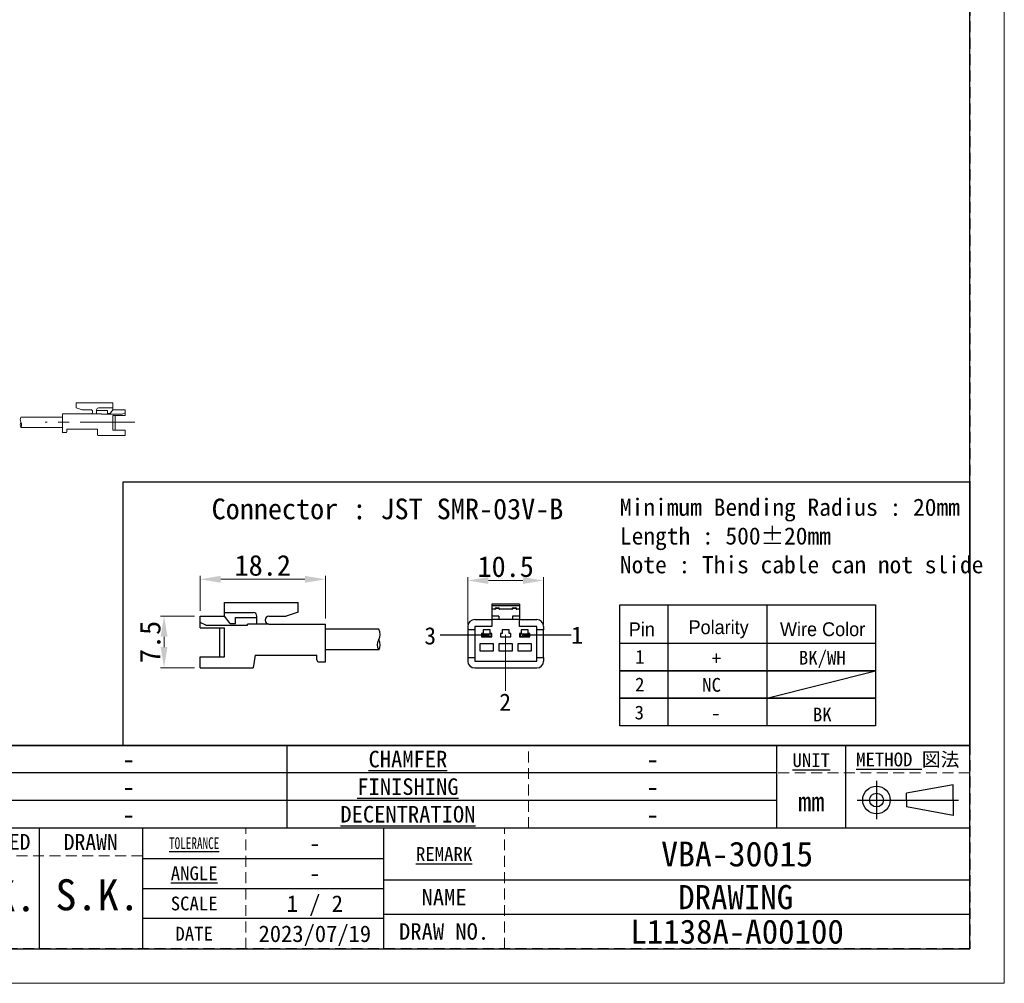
# Model space of a CAD drawing. Header units: millimetres. Extents: x -201 to 202, y 143 to 428.
# Tile 7 of 14: x 59 to 202, y 143 to 282. Entities that reach past the tile are written whole.
import ezdxf
from ezdxf.enums import TextEntityAlignment as Align

# ---------------------------------------------------------------- set-up
doc = ezdxf.new("R2010")
doc.units = ezdxf.units.MM
doc.header["$LTSCALE"] = 0.25
doc.linetypes.add('CENTER', pattern=[50.8, 31.75, -6.35, 6.35, -6.35])
doc.linetypes.add('HIDDEN', pattern=[9.525, 6.35, -3.175])
for name, color, linetype, lineweight in [('CABLE', 7, 'Continuous', 20), ('CENTER', 1, 'CENTER', 9), ('DIMENSION', 6, 'Continuous', 9), ('TXT1', 5, 'Continuous', 15)]:
    doc.layers.add(name, color=color, linetype=linetype, lineweight=lineweight)
doc.layers.add('CABLE 3P', color=7, linetype='Continuous')
doc.layers.add('FORM', color=7, linetype='Continuous')
doc.layers.add('EMPTY LINE', color=252, linetype='Continuous', lineweight=0, plot=False)
doc.styles.add('(TNK)aSS', font='txt', dxfattribs={"width": 0.75, "oblique": 15, "height": 3.5})
doc.styles.get("Standard").update_dxf_attribs({"font": 'arial.ttf'})
doc.styles.add('takachi1', font='msgothic.ttc', dxfattribs={"height": 2.5})
doc.styles.add('VS Standard', font='msgothic.ttc', dxfattribs={"height": 3})
doc.styles.add('VS Standard(小)', font='txt', dxfattribs={"height": 2.4})
doc.dimstyles.new('TMIZO', dxfattribs={"dimscale": 0, "dimtxt": 3.5, "dimasz": 3, "dimexe": 0.5, "dimexo": 0.8, "dimgap": 0.5, "dimtad": 3, "dimtoh": 1, "dimdec": 1, "dimrnd": 0.005, "dimdsep": 46, "dimtxsty": '(TNK)aSS', "dimcen": 0, "dimclrd": 5, "dimclre": 5, "dimclrt": 5, "dimaunit": 1, "dimadec": 0, "dimazin": 2, "dimtfac": 1, "dimtdec": 1, "dimtmove": 0, "dimatfit": 3, "dimfxl": 1, "dimtzin": 0, "dimlwd": -1, "dimlwe": -1, "dimarcsym": 0})

# ---------------------------------------------------------------- blocks, each defined once
blk = doc.blocks.new('表題欄金物用_ver2.0.0')
at = {"layer": 'FORM', "color": 0}
for p, q in [((-11, 40.5), (-191, 40.5)), ((-110, 28.49), (-110, 40.5)), ((-39, 28.49), (-39, 40.49)), ((-29, 28.49), (-29, 40.49)), ((-11, 28.5), (-11, 40.5)), ((-39, 36.5), (-191, 36.5)), ((-24.54, 35.38), (-24.54, 29.78)), ((-13.42, 34.8), (-20.21, 33.59)), ((-13.42, 32.58), (-13.42, 34.8)), ((-20.21, 32.58), (-20.21, 33.59)), ((-39, 32.5), (-191, 32.5)), ((-27.34, 32.58), (-12.62, 32.58)), ((-20.21, 32.58), (-20.21, 31.57)), ((-13.42, 30.35), (-20.21, 31.57)), ((-13.42, 32.58), (-13.42, 30.35)), ((-11, 28.5), (-191, 28.5)), ((-146, 28.5), (-146, 11)), ((-131, 28.5), (-131, 11)), ((-96, 11), (-96, 28.5)), ((-11, 11), (-11, 28.5)), ((-131, 24.12), (-96, 24.12)), ((-96, 21), (-11, 21)), ((-131, 19.75), (-96, 19.75)), ((-11, 16), (-96, 16)), ((-96, 15.38), (-131, 15.38)), ((-191, 11), (-11, 11))]:
    blk.add_line(p, q, dxfattribs=at)
at = {"layer": 'FORM', "color": 0, "linetype": 'HIDDEN', "lineweight": 9}
for p, q in [((-75, 28.49), (-75, 40.49)), ((-11, 36.5), (-39, 36.5)), ((-116, 11), (-116, 28.5)), ((-78.5, 11), (-78.5, 28.5)), ((-131, 24.5), (-191, 24.5))]:
    blk.add_line(p, q, dxfattribs=at)
at = {"layer": 'FORM', "color": 0}
for radius in [2, 1]:
    blk.add_circle((-24.54, 32.58), radius, dxfattribs=at)
at = {"layer": 'FORM', "color": 0, "attachment_point": 5}
for s, insert, char_height, width, style in [('{\\LCHAMFER}   ', (-92.5, 38.5), 2.4, 35, 'VS Standard(小)'), ('{\\LUNIT}', (-34, 38.35), 2, 20, 'VS Standard'), ('{\\LMETHOD} 図法', (-20, 38.35), 2, 20, 'VS Standard'), ('{\\LFINISHING}', (-92.5, 34.5), 2.4, 35, 'VS Standard(小)'), ('mm', (-34, 32.35), 2.8, 20, 'VS Standard'), ('{\\LDECENTRATION} ', (-92.5, 30.5), 2.4, 35, 'VS Standard(小)'), ('{\\fＭＳ ゴシック|b0|i0|c128|p49;DESIGNED}', (-153.5, 26.5), 2.3, 15, 'VS Standard'), ('{\\fＭＳ ゴシック|b0|i0|c128|p49;DRAWN}', (-138.5, 26.5), 2.3, 15, 'VS Standard'), ('{\\W0.7;\\LTOLERANCE\\l }', (-123.5, 26.31), 1.7, 20, 'VS Standard(小)'), ('{\\LANGLE}', (-123.5, 21.94), 2, 14.9784, 'VS Standard(小)'), ('SCALE', (-123.5, 17.56), 2, 15, 'VS Standard(小)'), ('{\\fＭＳ ゴシック|b0|i0|c128|p49;NAME}', (-87.25, 18.5), 2.4, 15, 'VS Standard(小)'), ('{\\fＭＳ ゴシック|b0|i0|c128|p49;DRAW NO.}', (-87.25, 13.5), 2.4, 15, 'VS Standard(小)'), ('{\\fＭＳ ゴシック|b0|i0|c128|p49;DATE}', (-123.5, 13.19), 2, 15, 'VS Standard(小)')]:
    blk.add_mtext(s, dxfattribs=dict(at, insert=insert, char_height=char_height, width=width, style=style))
at = {"layer": 'FORM', "color": 0, "insert": (-87.25, 24.75), "char_height": 2, "width": 16, "attachment_point": 5, "line_spacing_factor": 0.8, "style": 'VS Standard'}
blk.add_mtext('\\pxsm0.9;{\\LREMARK}   ', dxfattribs=at)
at = {"layer": 'FORM', "color": 0}
for tag, height, style, p in [('材料', 2.8, 'VS Standard', (-133, 38.5)), ('一般面取', 2.8, 'VS Standard', (-57, 38.5)), ('処理', 2.8, 'VS Standard', (-133, 34.5)), ('仕上', 2.8, 'VS Standard', (-57, 34.5)), ('処理接点', 2.8, 'VS Standard', (-133, 30.5)), ('偏芯', 2.8, 'VS Standard', (-57, 30.5)), ('一般公差', 2.4, 'VS Standard(小)', (-106, 26.31)), ('適用（機種名）', 3.6, 'VS Standard', (-44.75, 24.75)), ('角度', 2.4, 'VS Standard(小)', (-106, 21.94)), ('NAME', 3.5, 'VS Standard', (-44.75, 18.5)), ('SCALE', 2.4, 'VS Standard(小)', (-106, 17.56)), ('DATE', 2.4, 'VS Standard(小)', (-106, 13.19)), ('DRAW_NO.', 3.5, 'VS Standard', (-44.75, 13.5))]:
    blk.add_attdef(tag, text='', height=height, dxfattribs=dict(at, style=style)).set_placement(p, align=Align.MIDDLE_CENTER)
at = {"layer": 'FORM', "color": 0, "style": 'VS Standard'}
for tag, p in [('APPROVED', (-182.5, 15.06)), ('CHECKED', (-167.5, 15.18)), ('DESIGNED', (-152.5, 15.09)), ('DRAWN', (-137.5, 15.23))]:
    blk.add_attdef(tag, text='', height=4.5, dxfattribs=at).set_placement(p, align=Align.BOTTOM_CENTER)
blk = doc.blocks.new('*D84')
at = {"layer": 'Defpoints', "color": 0}
for p in [(134.68, 201.16), (123.68, 193.99), (134.68, 193.99)]:
    blk.add_point(p, dxfattribs=at)
at = {"layer": 'DIMENSION', "color": 0}
for p, q in [((123.68, 194.79), (123.68, 201.66)), ((134.68, 194.79), (134.68, 201.66)), ((126.68, 201.16), (131.68, 201.16))]:
    blk.add_line(p, q, dxfattribs=at)
for points in [[(126.68, 201.66), (126.68, 200.66), (123.68, 201.16)], [(131.68, 200.66), (131.68, 201.66), (134.68, 201.16)]]:
    blk.add_solid(points, dxfattribs=at)
at = {"layer": 'DIMENSION', "color": 0, "insert": (129.18, 203.16), "char_height": 3, "attachment_point": 5, "style": 'VS Standard'}
blk.add_mtext('10.5', dxfattribs=at)
blk = doc.blocks.new('*D85')
at = {"layer": 'Defpoints', "color": 0}
for p in [(84.85, 196), (79.63, 188.51), (84.87, 188.51)]:
    blk.add_point(p, dxfattribs=at)
at = {"layer": 'DIMENSION', "color": 0}
for p, q in [((84.05, 196), (79.13, 196)), ((79.63, 193), (79.63, 191.51)), ((84.07, 188.51), (79.13, 188.51))]:
    blk.add_line(p, q, dxfattribs=at)
for points in [[(80.13, 193), (79.13, 193), (79.63, 196)], [(79.13, 191.51), (80.13, 191.51), (79.63, 188.51)]]:
    blk.add_solid(points, dxfattribs=at)
at = {"layer": 'DIMENSION', "color": 0, "insert": (77.63, 192.25), "char_height": 3, "attachment_point": 5, "rotation": 90, "style": 'VS Standard'}
blk.add_mtext('7.5', dxfattribs=at)
blk = doc.blocks.new('*D86')
at = {"layer": 'Defpoints', "color": 0}
for p in [(103.06, 201.34), (84.85, 195.98), (103.06, 194.86)]:
    blk.add_point(p, dxfattribs=at)
at = {"layer": 'DIMENSION', "color": 0}
for p, q in [((84.85, 196.78), (84.85, 201.84)), ((103.06, 195.66), (103.06, 201.84)), ((87.85, 201.34), (100.06, 201.34))]:
    blk.add_line(p, q, dxfattribs=at)
for points in [[(87.85, 201.84), (87.85, 200.84), (84.85, 201.34)], [(100.06, 200.84), (100.06, 201.84), (103.06, 201.34)]]:
    blk.add_solid(points, dxfattribs=at)
at = {"layer": 'DIMENSION', "color": 0, "insert": (93.95, 203.34), "char_height": 3, "attachment_point": 5, "style": 'VS Standard'}
blk.add_mtext('18.2', dxfattribs=at)

msp = doc.modelspace()

# ---------------------------------------------------------------- linework, layer by layer
at = {"layer": 'CABLE'}
for p, q in [((72.2179, 226.9207), (66.8679, 226.9207)), ((66.8679, 226.223), (66.8679, 226.9207)), ((72.2179, 226.9207), (66.8679, 226.9207)), ((66.8679, 226.223), (66.8679, 226.9207)), ((66.8679, 226.223), (67.7321, 225.9207)), ((66.8679, 226.223), (67.7321, 225.9207)), ((68.9812, 225.9207), (67.7321, 225.9207)), ((68.9812, 225.9207), (67.7321, 225.9207)), ((69.8563, 225.3567), (69.8563, 225.9337)), ((69.8563, 225.3567), (69.8563, 225.9337)), ((71.4189, 225.8303), (69.8563, 225.8303)), ((71.4189, 225.8303), (69.8563, 225.8303)), ((72.2179, 226.1854), (70.1014, 226.1854)), ((72.2179, 226.1854), (70.1014, 226.1854)), ((71.4189, 225.3944), (71.4189, 225.8303)), ((71.4189, 225.3944), (71.4189, 225.8303)), ((71.8012, 225.3944), (72.2179, 225.9207)), ((71.8012, 225.3944), (72.2179, 225.9207)), ((72.2179, 225.9207), (72.2179, 226.9207)), ((72.2179, 225.9207), (72.2179, 226.9207)), ((73.9795, 225.9207), (72.2179, 225.9207)), ((73.9795, 225.9207), (72.2179, 225.9207)), ((73.9795, 225.0772), (73.9795, 225.9207)), ((73.9795, 225.0772), (73.9795, 225.9207)), ((58.8688, 224.8556), (64.8795, 224.8556)), ((64.8795, 222.6067), (64.8795, 225.3567)), ((68.9812, 225.3567), (64.8795, 225.3567)), ((64.8795, 222.6067), (64.8795, 225.3567)), ((68.9812, 225.3567), (64.8795, 225.3567)), ((68.9812, 225.3567), (70.5495, 225.3567)), ((68.9812, 225.3567), (70.5495, 225.3567)), ((70.5495, 225.2822), (70.5495, 225.3567)), ((70.5495, 225.2822), (70.5495, 225.3567)), ((73.5601, 225.2822), (70.5495, 225.2822)), ((73.5601, 225.2822), (70.5495, 225.2822)), ((71.8012, 225.3944), (71.4189, 225.3944)), ((71.8012, 225.3944), (71.4189, 225.3944)), ((72.2179, 222.9812), (72.2179, 225.0772)), ((73.9795, 225.0772), (72.2179, 225.0772)), ((72.2179, 222.9812), (72.2179, 225.0772)), ((73.9795, 225.0772), (72.2179, 225.0772)), ((72.5441, 222.9812), (72.5441, 225.0772)), ((72.5441, 222.9812), (72.5441, 225.0772)), ((73.5601, 225.2822), (73.9795, 225.4778)), ((73.5601, 225.2822), (73.9795, 225.4778)), ((58.8688, 223.3556), (64.8795, 223.3556)), ((69.9795, 223.1067), (65.5071, 223.1067)), ((65.5071, 222.7567), (65.5071, 223.1067)), ((69.9795, 223.1067), (65.5071, 223.1067)), ((65.5071, 222.7567), (65.5071, 223.1067)), ((69.9795, 222.3207), (69.9795, 223.1067)), ((69.9795, 222.3207), (69.9795, 223.1067)), ((73.9795, 222.9812), (72.2179, 222.9812)), ((73.9795, 222.9812), (72.2179, 222.9812)), ((73.9795, 222.1707), (73.9795, 222.9812)), ((73.9795, 222.1707), (73.9795, 222.9812)), ((65.3571, 222.6067), (64.8795, 222.6067)), ((65.3571, 222.6067), (64.8795, 222.6067)), ((73.9795, 222.1707), (70.1295, 222.1707)), ((73.9795, 222.1707), (70.1295, 222.1707))]:
    msp.add_line(p, q, dxfattribs=at)
for centre, radius, start, end in [((68.9812, 225.6387), 0.282, 270, 90), ((68.9812, 225.6387), 0.282, 270, 90), ((70.1081, 225.9337), 0.2518, 88.464768, 180), ((70.1081, 225.9337), 0.2518, 88.464768, 180), ((59.5019, 224.4871), 0.7325, 149.796415, 210.203585), ((59.5501, 223.7372), 0.7808, 150.752111, 209.247889), ((58.1875, 223.7372), 0.7808, 330.752111, 29.247889), ((65.3571, 222.7567), 0.15, 270, 0), ((65.3571, 222.7567), 0.15, 270, 0), ((70.1295, 222.3207), 0.15, 180, 270), ((70.1295, 222.3207), 0.15, 180, 270)]:
    msp.add_arc(centre, radius, start, end, dxfattribs=at)
at = {"layer": 'CABLE 3P'}
for p, q in [((88.3742, 197.9786), (99.0742, 197.9786)), ((88.3742, 195.9786), (88.3742, 197.9786)), ((88.3742, 197.9786), (99.0742, 197.9786)), ((88.3742, 195.9786), (88.3742, 197.9786)), ((99.0742, 196.5832), (99.0742, 197.9786)), ((131.1842, 197.7381), (127.1842, 197.7381)), ((127.1842, 197.7381), (127.1842, 197.5089)), ((131.1842, 197.5089), (127.1842, 197.5089)), ((127.1842, 197.5089), (127.1842, 196.9881)), ((127.7842, 197.1881), (127.6842, 197.0881)), ((127.6842, 197.0881), (127.6842, 196.9881)), ((128.1842, 197.0881), (127.6842, 197.0881)), ((127.7842, 197.1972), (127.7842, 197.1881)), ((127.7842, 197.1972), (128.0842, 197.1972)), ((127.7842, 197.1881), (128.0842, 197.1881)), ((128.0842, 197.1972), (128.0842, 197.1881)), ((128.0842, 197.1881), (128.1842, 197.0881)), ((128.1842, 197.0881), (128.1842, 196.9881)), ((130.2842, 197.1881), (130.1842, 197.0881)), ((130.1842, 197.0881), (130.1842, 196.9881)), ((130.6842, 197.0881), (130.1842, 197.0881)), ((130.2842, 197.1972), (130.2842, 197.1881)), ((130.2842, 197.1972), (130.5842, 197.1972)), ((130.2842, 197.1881), (130.5842, 197.1881)), ((130.5842, 197.1972), (130.5842, 197.1881)), ((130.5842, 197.1881), (130.6842, 197.0881)), ((130.6842, 197.0881), (130.6842, 196.9881)), ((131.1842, 197.7381), (131.1842, 197.5089)), ((131.1842, 197.5089), (131.1842, 196.9881)), ((84.851, 194.2916), (84.851, 195.9786)), ((84.851, 195.9786), (88.3742, 195.9786)), ((84.851, 194.2916), (84.851, 195.9786)), ((84.851, 195.9786), (88.3742, 195.9786)), ((88.3742, 196.5079), (92.6074, 196.5079)), ((88.3742, 196.5079), (92.6074, 196.5079)), ((89.2077, 194.9259), (88.3742, 195.9786)), ((89.2077, 194.9259), (88.3742, 195.9786)), ((89.9722, 194.9259), (89.9722, 195.7978)), ((89.9722, 195.7978), (93.0974, 195.7978)), ((89.9722, 194.9259), (89.9722, 195.7978)), ((89.9722, 195.7978), (93.0974, 195.7978)), ((93.0974, 194.8505), (93.0974, 196.0045)), ((93.0974, 194.8505), (93.0974, 196.0045)), ((94.8476, 195.9786), (97.3459, 195.9786)), ((94.8476, 195.9786), (97.3459, 195.9786)), ((99.0742, 196.5832), (97.3459, 195.9786)), ((99.0742, 196.5832), (97.3459, 195.9786)), ((127.6842, 196.9881), (127.1842, 196.9881)), ((127.1842, 196.9881), (127.1842, 195.9881)), ((128.1842, 195.9881), (127.1842, 195.9881)), ((127.1842, 195.9881), (127.1842, 195.4881)), ((127.5842, 196.9881), (127.5842, 196.9972)), ((130.1842, 196.9881), (128.1842, 196.9881)), ((128.1842, 195.9881), (128.1842, 195.4881)), ((128.2842, 196.9972), (128.2842, 196.9881)), ((130.0842, 196.9881), (130.0842, 196.9972)), ((131.1842, 195.9881), (130.1842, 195.9881)), ((130.1842, 195.9881), (130.1842, 195.4881)), ((131.1842, 196.9881), (130.6842, 196.9881)), ((130.7842, 196.9972), (130.7842, 196.9881)), ((131.1842, 196.9881), (131.1842, 195.9881)), ((131.1842, 195.9881), (131.1842, 195.4881)), ((85.6899, 194.7015), (84.851, 195.0927)), ((85.6899, 194.7015), (84.851, 195.0927)), ((84.851, 194.2916), (88.3742, 194.2916)), ((84.851, 194.2916), (88.3742, 194.2916)), ((85.6899, 194.7015), (91.711, 194.7015)), ((85.6899, 194.7015), (91.711, 194.7015)), ((87.7218, 190.0996), (87.7218, 194.2916)), ((87.7218, 190.0996), (87.7218, 194.2916)), ((88.3742, 190.0996), (88.3742, 194.2916)), ((88.3742, 190.0996), (88.3742, 194.2916)), ((89.2077, 194.9259), (89.9722, 194.9259)), ((89.2077, 194.9259), (89.9722, 194.9259)), ((94.8476, 194.8505), (91.711, 194.8505)), ((91.711, 194.7015), (91.711, 194.8505)), ((94.8476, 194.8505), (91.711, 194.8505)), ((91.711, 194.7015), (91.711, 194.8505)), ((94.8476, 194.8505), (103.051, 194.8505)), ((94.8476, 194.8505), (103.051, 194.8505)), ((103.051, 189.3505), (103.051, 194.8505)), ((103.051, 189.3505), (103.051, 194.8505)), ((123.6842, 194.4881), (123.6842, 193.9881)), ((124.6842, 195.4881), (127.1842, 195.4881)), ((124.6842, 194.4881), (124.6842, 193.9881)), ((127.1842, 194.4881), (124.6842, 194.4881)), ((127.1842, 195.4881), (127.1842, 194.4881)), ((128.1842, 195.4881), (127.1842, 195.4881)), ((130.1842, 195.4881), (128.1842, 195.4881)), ((131.1842, 195.4881), (130.1842, 195.4881)), ((131.1842, 194.4881), (131.1842, 195.4881)), ((131.1842, 195.4881), (133.6842, 195.4881)), ((133.6842, 194.4881), (131.1842, 194.4881)), ((133.6842, 193.9881), (133.6842, 194.4881)), ((134.6842, 194.4881), (134.6842, 193.9881)), ((110.7651, 194.1005), (103.051, 194.1005)), ((126.3144, 193.2381), (119.6761, 193.2381)), ((124.6842, 193.9881), (123.6842, 193.9881)), ((123.6842, 193.9881), (123.6842, 189.9881)), ((124.6842, 193.9881), (124.6842, 189.9881)), ((125.9342, 193.4881), (125.6842, 193.4881)), ((125.6842, 193.4881), (125.6842, 192.9881)), ((125.6842, 192.9881), (127.1842, 192.9881)), ((125.8092, 193.0381), (125.8092, 193.4381)), ((125.8092, 193.4381), (126.2842, 193.4381)), ((126.2842, 193.0381), (125.8092, 193.0381)), ((126.9342, 193.9881), (125.9342, 193.9881)), ((125.9342, 193.9881), (125.9342, 193.4881)), ((126.2842, 193.4381), (126.1842, 193.3381)), ((126.3842, 193.3381), (126.1842, 193.3381)), ((126.1842, 193.1381), (126.1842, 193.3381)), ((126.1842, 193.1381), (126.3842, 193.1381)), ((126.1842, 193.1381), (126.2842, 193.0381)), ((126.2842, 193.4381), (126.4342, 193.4381)), ((126.4342, 193.0381), (126.2842, 193.0381)), ((126.4342, 193.4144), (126.3842, 193.3381)), ((126.3842, 193.3381), (126.3842, 193.1381)), ((126.3842, 193.1381), (126.4342, 193.0618)), ((126.4342, 193.4381), (126.4342, 193.4144)), ((126.4342, 193.4381), (126.5842, 193.4381)), ((126.4842, 193.3381), (126.4342, 193.4144)), ((126.4342, 193.0618), (126.4842, 193.1381)), ((126.4342, 193.0618), (126.4342, 193.0381)), ((126.5842, 193.0381), (126.4342, 193.0381)), ((126.4842, 193.1381), (126.4842, 193.3381)), ((126.6842, 193.3381), (126.4842, 193.3381)), ((126.4842, 193.1381), (126.6842, 193.1381)), ((126.6842, 193.3381), (126.5842, 193.4381)), ((126.5842, 193.4381), (127.0592, 193.4381)), ((126.5842, 193.0381), (126.6842, 193.1381)), ((127.0592, 193.0381), (126.5842, 193.0381)), ((126.6842, 193.3381), (126.6842, 193.1381)), ((126.9342, 193.4881), (126.9342, 193.9881)), ((127.1842, 193.4881), (126.9342, 193.4881)), ((127.0592, 193.4381), (127.0592, 193.0381)), ((127.1842, 192.9881), (127.1842, 193.4881)), ((128.4342, 193.4881), (128.4342, 192.9881)), ((128.6842, 193.4881), (128.4342, 193.4881)), ((128.4342, 192.9881), (129.9342, 192.9881)), ((128.6842, 193.9881), (128.6842, 193.4881)), ((129.6842, 193.9881), (128.6842, 193.9881)), ((129.6842, 193.4881), (129.6842, 193.9881)), ((129.9342, 193.4881), (129.6842, 193.4881)), ((129.9342, 192.9881), (129.9342, 193.4881)), ((131.4342, 193.4881), (131.1842, 193.4881)), ((131.1842, 193.4881), (131.1842, 192.9881)), ((131.1842, 192.9881), (132.6842, 192.9881)), ((131.3092, 193.0381), (131.3092, 193.4381)), ((131.3092, 193.4381), (131.7842, 193.4381)), ((131.7842, 193.0381), (131.3092, 193.0381)), ((132.4342, 193.9881), (131.4342, 193.9881)), ((131.4342, 193.9881), (131.4342, 193.4881)), ((131.7842, 193.4381), (131.6842, 193.3381)), ((131.8842, 193.3381), (131.6842, 193.3381)), ((131.6842, 193.1381), (131.6842, 193.3381)), ((131.6842, 193.1381), (131.8842, 193.1381)), ((131.6842, 193.1381), (131.7842, 193.0381)), ((131.7842, 193.4381), (131.9342, 193.4381)), ((131.9342, 193.0381), (131.7842, 193.0381)), ((131.9342, 193.4144), (131.8842, 193.3381)), ((131.8842, 193.3381), (131.8842, 193.1381)), ((131.8842, 193.1381), (131.9342, 193.0618)), ((131.9342, 193.4381), (131.9342, 193.4144)), ((131.9342, 193.4381), (132.0842, 193.4381)), ((131.9842, 193.3381), (131.9342, 193.4144)), ((131.9342, 193.0618), (131.9842, 193.1381)), ((131.9342, 193.0618), (131.9342, 193.0381)), ((132.0842, 193.0381), (131.9342, 193.0381)), ((131.9842, 193.1381), (131.9842, 193.3381)), ((132.1842, 193.3381), (131.9842, 193.3381)), ((131.9842, 193.1381), (132.1842, 193.1381)), ((138.6881, 193.2381), (132.0498, 193.2381)), ((132.1842, 193.3381), (132.0842, 193.4381)), ((132.0842, 193.4381), (132.5592, 193.4381)), ((132.0842, 193.0381), (132.1842, 193.1381)), ((132.5592, 193.0381), (132.0842, 193.0381)), ((132.1842, 193.3381), (132.1842, 193.1381)), ((132.4342, 193.4881), (132.4342, 193.9881)), ((132.6842, 193.4881), (132.4342, 193.4881)), ((132.5592, 193.4381), (132.5592, 193.0381)), ((132.6842, 192.9881), (132.6842, 193.4881)), ((134.6842, 193.9881), (133.6842, 193.9881)), ((133.6842, 189.9881), (133.6842, 193.9881)), ((134.6842, 189.9881), (134.6842, 193.9881)), ((127.4342, 191.9881), (125.4342, 191.9881)), ((125.4342, 191.9881), (125.4342, 190.9881)), ((127.4342, 190.9881), (127.4342, 191.9881)), ((130.1842, 191.9881), (128.1842, 191.9881)), ((128.1842, 191.9881), (128.1842, 190.9881)), ((130.1842, 190.9881), (130.1842, 191.9881)), ((130.9342, 191.9881), (130.9342, 190.9881)), ((132.9342, 191.9881), (130.9342, 191.9881)), ((132.9342, 190.9881), (132.9342, 191.9881)), ((84.851, 188.4786), (84.851, 190.0996)), ((84.851, 190.0996), (88.3742, 190.0996)), ((84.851, 188.4786), (84.851, 190.0996)), ((84.851, 190.0996), (88.3742, 190.0996)), ((92.851, 190.3505), (92.551, 188.4786)), ((92.851, 190.3505), (101.7959, 190.3505)), ((92.851, 190.3505), (101.7959, 190.3505)), ((101.7959, 189.6505), (101.7959, 190.3505)), ((101.7959, 189.6505), (101.7959, 190.3505)), ((110.7651, 191.1005), (103.051, 191.1005)), ((123.6842, 189.9881), (124.6842, 189.9881)), ((123.6842, 189.9881), (123.6842, 189.4881)), ((124.6842, 189.9881), (124.6842, 189.4881)), ((125.4342, 190.9881), (127.4342, 190.9881)), ((128.1842, 190.9881), (130.1842, 190.9881)), ((130.9342, 190.9881), (132.9342, 190.9881)), ((133.6842, 189.9881), (134.6842, 189.9881)), ((133.6842, 189.4881), (133.6842, 189.9881)), ((134.6842, 189.9881), (134.6842, 189.4881)), ((102.0959, 189.3505), (103.051, 189.3505)), ((102.0959, 189.3505), (103.051, 189.3505)), ((124.6842, 189.4881), (133.6842, 189.4881)), ((84.851, 188.4786), (92.551, 188.4786)), ((84.851, 188.4786), (92.551, 188.4786)), ((124.6842, 188.4881), (133.6842, 188.4881))]:
    msp.add_line(p, q, dxfattribs=at)
for centre, radius, start, end in [((127.7842, 196.9972), 0.2, 90, 180), ((127.5886, 197.0928), 0.0958, 267.402573, 357.142919), ((128.0842, 196.9972), 0.2, 0, 90), ((128.2799, 197.0928), 0.0958, 182.857163, 272.597478), ((130.2842, 196.9972), 0.2, 90, 180), ((130.0886, 197.0928), 0.0958, 267.402651, 357.142841), ((130.5842, 196.9972), 0.2, 0, 90), ((130.7799, 197.0928), 0.0958, 182.857274, 272.597233), ((92.5939, 196.0045), 0.5035, 0, 91.535232), ((92.5939, 196.0045), 0.5035, 0, 91.535232), ((94.8476, 195.4146), 0.5641, 90, 270), ((94.8476, 195.4146), 0.5641, 90, 270), ((124.6842, 194.4881), 1, 90, 180), ((133.6842, 194.4881), 1, 0, 90), ((109.5651, 193.3505), 1.4151, 327.994617, 32.005383), ((111.9651, 191.8505), 1.4151, 147.994617, 212.005383), ((109.5651, 191.8505), 1.4151, 327.994617, 32.005383), ((102.0959, 189.6505), 0.3, 180, 270), ((102.0959, 189.6505), 0.3, 180, 270), ((124.6842, 189.4881), 1, 180, 270), ((133.6842, 189.4881), 1, 270, 0)]:
    msp.add_arc(centre, radius, start, end, dxfattribs=at)
at = {"layer": 'CENTER'}
msp.add_line((75.3795, 224.1187), (62.3795, 224.1187), dxfattribs=at)
at = {"layer": 'DIMENSION'}
msp.add_line((129.1569, 193.2711), (129.1569, 185.1552), dxfattribs=at)
at = {"layer": 'EMPTY LINE'}
for p, q in [((201.5, 142.75), (201.5, 427.75)), ((-201.5, 142.75), (201.5, 142.75))]:
    msp.add_line(p, q, dxfattribs=at)
at = {"layer": 'FORM'}
for p, q in [((145.7445, 197.6145), (182.8359, 197.6145)), ((145.7445, 192.0883), (145.7445, 197.6145)), ((152.6812, 197.6145), (152.6812, 180.0883)), ((167.0331, 197.6145), (167.0331, 180.0883)), ((182.8359, 197.6145), (182.8359, 180.0883)), ((167.0331, 184.0883), (182.8359, 188.0883))]:
    msp.add_line(p, q, dxfattribs=at)
at = {"layer": 'FORM', "linetype": 'HIDDEN'}
msp.add_lwpolyline([(-196.5, 422.75), (196.5, 422.75), (196.5, 147.75), (-196.5, 147.75)], close=True, dxfattribs=at)
at = {"layer": 'FORM'}
for points in [[(-196.5, 422.75), (-196.5, 147.75), (-78.5, 147.75), (-78.5, 159.75), (16.5, 159.75), (16.5, 177.25), (196.5, 177.25), (196.5, 422.75), (-196.5, 422.75)], [(73.6918, 215.458), (196.5, 215.458), (196.5, 177.25), (73.6918, 177.25)]]:
    msp.add_lwpolyline(points, close=True, dxfattribs=at)
for points in [[(182.8359, 188.0883), (145.7445, 188.0883), (145.7445, 192.0883), (182.8359, 192.0883)], [(182.8359, 184.0883), (145.7445, 184.0883), (145.7445, 188.0883), (182.8359, 188.0883)], [(182.8359, 180.0883), (145.7445, 180.0883), (145.7445, 184.0883), (182.8359, 184.0883)]]:
    msp.add_lwpolyline(points, dxfattribs=at)

# ---------------------------------------------------------------- block references
ref = msp.add_blockref('表題欄金物用_ver2.0.0', (207.5, 136.75), dxfattribs=at)
ref.add_attrib('材料', '-', dxfattribs={"layer": 'EMPTY LINE', "color": 0, "height": 2.8, "style": 'VS Standard'}).set_placement((74.5, 175.25), align=Align.MIDDLE_CENTER)
ref.add_attrib('処理', '-', dxfattribs={"color": 0, "height": 2.8, "style": 'VS Standard'}).set_placement((74.5, 171.25), align=Align.MIDDLE_CENTER)
ref.add_attrib('処理接点', '-', dxfattribs={"color": 0, "height": 2.8, "style": 'VS Standard'}).set_placement((74.5, 167.25), align=Align.MIDDLE_CENTER)
ref.add_attrib('一般面取', '-', dxfattribs={"color": 0, "height": 2.8, "style": 'VS Standard'}).set_placement((150.5, 175.2468), align=Align.MIDDLE_CENTER)
ref.add_attrib('仕上', '-', dxfattribs={"color": 0, "height": 2.8, "style": 'VS Standard'}).set_placement((150.5, 171.2468), align=Align.MIDDLE_CENTER)
ref.add_attrib('偏芯', '-', dxfattribs={"color": 0, "height": 2.8, "style": 'VS Standard'}).set_placement((150.5, 167.2468), align=Align.MIDDLE_CENTER)
ref.add_attrib('一般公差', '-', dxfattribs={"color": 0, "height": 2.4, "style": 'VS Standard(小)'}).set_placement((101.5, 163.0625), align=Align.MIDDLE_CENTER)
ref.add_attrib('角度', '-', dxfattribs={"color": 0, "height": 2.4, "style": 'VS Standard(小)'}).set_placement((101.5, 158.6875), align=Align.MIDDLE_CENTER)
ref.add_attrib('SCALE', '1 / 2', dxfattribs={"color": 0, "height": 2.4, "style": 'VS Standard(小)'}).set_placement((101.5, 154.3125), align=Align.MIDDLE_CENTER)
ref.add_attrib('DATE', '2023/07/19', dxfattribs={"color": 0, "height": 2.4, "style": 'VS Standard(小)'}).set_placement((101.5, 149.9375), align=Align.MIDDLE_CENTER)
ref.add_attrib('適用（機種名）', 'VBA-30015', dxfattribs={"color": 0, "height": 3.6, "style": 'VS Standard'}).set_placement((162.75, 161.5), align=Align.MIDDLE_CENTER)
ref.add_attrib('NAME', 'DRAWING ', dxfattribs={"color": 0, "height": 3.5, "style": 'VS Standard'}).set_placement((163.7286, 155.25), align=Align.MIDDLE_CENTER)
ref.add_attrib('DRAW_NO.', 'L1138A-A00100', dxfattribs={"color": 0, "height": 3.5, "style": 'VS Standard'}).set_placement((162.75, 150.25), align=Align.MIDDLE_CENTER)
ref.add_attrib('DESIGNED', 'S.K.', dxfattribs={"color": 0, "height": 4.5, "style": 'VS Standard'}).set_placement((55, 151.8412), align=Align.BOTTOM_CENTER)
ref.add_attrib('DRAWN', 'S.K.', dxfattribs={"color": 0, "height": 4.5, "style": 'VS Standard'}).set_placement((69.9999, 151.985), align=Align.BOTTOM_CENTER)

# ---------------------------------------------------------------- texts
at = {"layer": 'DIMENSION', "style": 'takachi1'}
for s, p in [('3', (117.3825, 191.8971)), ('1', (138.6881, 191.9999)), ('2', (128.2512, 182.2775))]:
    msp.add_text(s, height=2.5, dxfattribs=at).set_placement(p)
at = {"layer": 'TXT1', "style": 'takachi1'}
msp.add_text('NC', height=2, dxfattribs=at).set_placement((157.6796, 185.029))
at = {"layer": 'TXT1', "attachment_point": 1, "style": 'VS Standard'}
for s, insert, char_height, width in [('Connector : JST SMR-03V-B', (86.5299, 213.0457), 3, 49.429299), ('Minimum Bending Radius : 20mm\\PLength : 500%%p20mm\\PNote : This cable can not slide', (145.7445, 213.0457), 2.5, 61.656869)]:
    msp.add_mtext(s, dxfattribs=dict(at, insert=insert, char_height=char_height, width=width))
at = {"layer": 'TXT1', "char_height": 2, "attachment_point": 5}
for s, insert, width in [('\\fMS PGothic|b0|i0|c128|p50;Pin', (148.9244, 194.0883), 8), ('\\fMS PGothic|b0|i0|c128|p50;Polarity', (160.0663, 194.0883), 28), ('\\fMS PGothic|b0|i0|c128|p50;Wire Color', (175.1448, 194.0883), 32), ('\\fＭＳ ゴシック|b0|i0;1', (148.6275, 190.0883), 8), ('\\fMS Gothic|b0|i0|c128|p49;+', (159.7466, 189.8914), 28), ('\\fMS Gothic|b0|i0|c128|p49;BK/WH', (175.1019, 189.7205), 32), ('\\fＭＳ ゴシック|b0|i0;2', (148.6275, 186.0883), 8), ('\\fＭＳ ゴシック|b0|i0;3\\P', (148.5559, 182.0035), 8), ('\\fMS Gothic|b0|i0|c128|p49;-', (159.6584, 181.9428), 28), ('\\fMS Gothic|b0|i0|c128|p49;BK', (175.1019, 181.7205), 32)]:
    msp.add_mtext(s, dxfattribs=dict(at, insert=insert, width=width))

# ---------------------------------------------------------------- dimensions: what is measured, and where the dimension line sits
at = {"layer": 'DIMENSION'}
dim = msp.add_linear_dim(base=(103.0551, 201.3366), p1=(84.8527, 195.9814), p2=(103.0551, 194.8557), dimstyle='TMIZO', override={"dimscale": 1, "dimtoh": 0, "dimtxsty": 'VS Standard', "dimclrd": 0, "dimclre": 0, "dimclrt": 0}, dxfattribs=at)
dim.commit()
dim.dimension.update_dxf_attribs({"geometry": '*D86', "text_midpoint": (93.9539, 203.3372)})
dim = msp.add_linear_dim(base=(134.684, 201.1618), p1=(123.6779, 193.9903), p2=(134.684, 193.9913), text='10.5', dimstyle='TMIZO', override={"dimscale": 1, "dimtoh": 0, "dimtxsty": 'VS Standard', "dimclrd": 0, "dimclre": 0, "dimclrt": 0}, dxfattribs=at)
dim.commit()
dim.dimension.update_dxf_attribs({"geometry": '*D84', "text_midpoint": (129.1809, 203.1623)})
dim = msp.add_linear_dim(base=(79.6295, 188.5082), p1=(84.8484, 196.0009), p2=(84.8721, 188.5082), angle=90, dimstyle='TMIZO', override={"dimscale": 1, "dimtoh": 0, "dimtxsty": 'VS Standard', "dimclrd": 0, "dimclre": 0, "dimclrt": 0}, dxfattribs=at)
dim.commit()
dim.dimension.update_dxf_attribs({"geometry": '*D85', "text_midpoint": (77.6289, 192.2546)})

doc.saveas('drawing.dxf')
